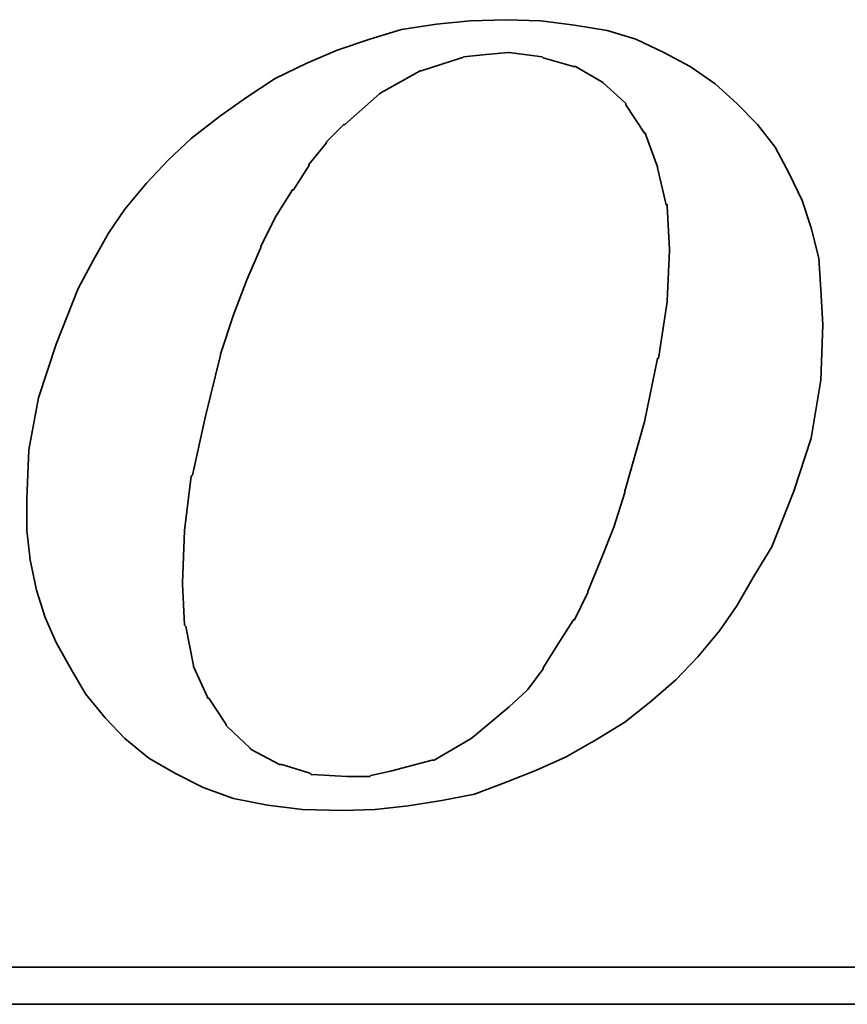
# Model space of a CAD drawing. Header units: inches. Extents: x 37 to 2454, y -1373 to 511.
# Tile 41 of 46: x 233.15 to 237.56, y 162.59 to 167.83. Entities that reach past the tile are written whole.
import ezdxf

# ---------------------------------------------------------------- set-up
doc = ezdxf.new("R2010")
doc.units = ezdxf.units.IN
doc.header["$LTSCALE"] = 0.5
doc.header["$MEASUREMENT"] = 0
doc.layers.add('DIM', color=4, linetype='Continuous')
doc.layers.add('layer 1', color=7, linetype='Continuous')

# ---------------------------------------------------------------- blocks, each defined once
blk = doc.blocks.new('TBI MOTION logo(完整正式版)')
at = {"layer": 'layer 1', "color": 22, "lineweight": 35}
for points, knots in [([(35.79625, -6.98375), (35.79625, -6.98375), (36.23125, -7.43875), (36.23125, -7.43875), (36.23125, -7.43875), (36.23125, -7.43875), (36.75625, -7.87125), (36.75625, -7.87125), (36.75625, -7.87125), (36.75625, -7.87125), (37.33125, -8.20375), (37.33125, -8.20375), (37.33125, -8.20375), (37.33125, -8.20375), (37.95625, -8.51875), (37.95625, -8.51875), (37.95625, -8.51875), (37.95625, -8.51875), (38.62625, -8.75875), (38.62625, -8.75875), (38.62625, -8.75875), (38.62625, -8.75875), (39.37125, -8.90375), (39.37125, -8.90375), (39.37125, -8.90375), (39.37125, -8.90375), (40.14125, -8.99875), (40.14125, -8.99875), (40.14125, -8.99875), (40.14125, -8.99875), (41.02625, -9.02375), (41.02625, -9.02375), (41.02625, -9.02375), (41.02625, -9.02375), (41.74625, -8.99875), (41.74625, -8.99875), (41.74625, -8.99875), (41.74625, -8.99875), (42.46625, -8.92375), (42.46625, -8.92375), (42.46625, -8.92375), (42.46625, -8.92375), (43.21125, -8.80625), (43.21125, -8.80625), (43.21125, -8.80625), (43.21125, -8.80625), (43.93125, -8.66375), (43.93125, -8.66375), (43.93125, -8.66375), (43.93125, -8.66375), (44.62625, -8.39875), (44.62625, -8.39875), (44.62625, -8.39875), (44.62625, -8.39875), (45.29625, -8.13375), (45.29625, -8.13375), (45.29625, -8.13375), (45.29625, -8.13375), (45.94625, -7.84375), (45.94625, -7.84375), (45.94625, -7.84375), (45.94625, -7.84375), (46.61625, -7.46375), (46.61625, -7.46375), (46.61625, -7.46375), (46.61625, -7.46375), (47.24125, -7.07875), (47.24125, -7.07875), (47.24125, -7.07875), (47.24125, -7.07875), (47.81625, -6.62375), (47.81625, -6.62375), (47.81625, -6.62375), (47.81625, -6.62375), (48.36875, -6.14375), (48.36875, -6.14375), (48.36875, -6.14375), (48.36875, -6.14375), (48.84625, -5.64125), (48.84625, -5.64125), (48.84625, -5.64125), (48.84625, -5.64125), (49.32625, -5.06375), (49.32625, -5.06375), (49.32625, -5.06375), (49.32625, -5.06375), (49.71125, -4.51374), (49.71125, -4.51374), (49.71125, -4.51374), (49.71125, -4.51374), (50.09625, -3.83874), (50.09625, -3.83874), (50.09625, -3.83874), (50.09625, -3.83874), (50.48125, -3.21374), (50.48125, -3.21374), (50.48125, -3.21374), (50.48125, -3.21374), (50.96125, -1.99125), (50.96125, -1.99125), (50.96125, -1.99125), (50.96125, -1.99125), (51.34375, -0.81875), (51.34375, -0.81875), (51.34375, -0.81875), (51.34375, -0.81875), (51.56125, 0.45624), (51.56125, 0.45624), (51.56125, 0.45624), (51.56125, 0.45624), (51.60625, 1.67624), (51.60625, 1.67624), (51.60625, 1.67624), (51.60625, 1.67624), (51.56125, 2.44625), (51.56125, 2.44625), (51.56125, 2.44625), (51.56125, 2.44625), (51.51125, 3.14125), (51.51125, 3.14125), (51.51125, 3.14125), (51.51125, 3.14125), (51.34375, 3.81125), (51.34375, 3.81125), (51.34375, 3.81125), (51.34375, 3.81125), (51.15125, 4.41125), (51.15125, 4.41125), (51.15125, 4.41125), (51.15125, 4.41125), (50.86125, 5.01125), (50.86125, 5.01125), (50.86125, 5.01125), (50.86125, 5.01125), (50.55125, 5.58875), (50.55125, 5.58875), (50.55125, 5.58875), (50.55125, 5.58875), (50.16625, 6.09125), (50.16625, 6.09125), (50.16625, 6.09125), (50.16625, 6.09125), (49.71125, 6.54875), (49.71125, 6.54875), (49.71125, 6.54875), (49.71125, 6.54875), (49.23125, 6.98125), (49.23125, 6.98125), (49.23125, 6.98125), (49.23125, 6.98125), (48.67875, 7.36625), (48.67875, 7.36625), (48.67875, 7.36625), (48.67875, 7.36625), (48.10375, 7.67625), (48.10375, 7.67625), (48.10375, 7.67625), (48.10375, 7.67625), (47.48125, 7.96375), (47.48125, 7.96375), (47.48125, 7.96375), (47.48125, 7.96375), (46.85625, 8.15625), (46.85625, 8.15625), (46.85625, 8.15625), (46.85625, 8.15625), (46.13625, 8.27624), (46.13625, 8.27624), (46.13625, 8.27624), (46.13625, 8.27624), (45.39125, 8.37125), (45.39125, 8.37125), (45.39125, 8.37125), (45.39125, 8.37125), (44.62625, 8.39624), (44.62625, 8.39624), (44.62625, 8.39624), (44.62625, 8.39624), (43.83625, 8.37125), (43.83625, 8.37125), (43.83625, 8.37125), (43.83625, 8.37125), (43.09125, 8.30125), (43.09125, 8.30125), (43.09125, 8.30125), (43.09125, 8.30125), (42.32125, 8.18125), (42.32125, 8.18125), (42.32125, 8.18125), (42.32125, 8.18125), (41.62875, 7.96375), (41.62875, 7.96375), (41.62875, 7.96375), (41.62875, 7.96375), (40.90625, 7.72625), (40.90625, 7.72625), (40.90625, 7.72625), (40.90625, 7.72625), (40.23624, 7.43625), (40.23624, 7.43625), (40.23624, 7.43625), (40.23624, 7.43625), (39.54124, 7.10125), (39.54124, 7.10125), (39.54124, 7.10125), (39.54124, 7.10125), (38.91625, 6.69125), (38.91625, 6.69125), (38.91625, 6.69125), (38.91625, 6.69125), (38.31625, 6.26125), (38.31625, 6.26125), (38.31625, 6.26125), (38.31625, 6.26125), (37.69125, 5.78125), (37.69125, 5.78125), (37.69125, 5.78125), (37.69125, 5.78125), (37.18625, 5.30125), (37.18625, 5.30125), (37.18625, 5.30125), (37.18625, 5.30125), (36.70625, 4.79624), (36.70625, 4.79624), (36.70625, 4.79624), (36.70625, 4.79624), (36.23125, 4.22125), (36.23125, 4.22125), (36.23125, 4.22125), (36.23125, 4.22125), (35.87124, 3.69375), (35.87124, 3.69375), (35.87124, 3.69375), (35.87124, 3.69375), (35.53125, 3.09125), (35.53125, 3.09125), (35.53125, 3.09125), (35.53125, 3.09125), (35.19875, 2.47125), (35.19875, 2.47125), (35.19875, 2.47125), (35.19875, 2.47125), (34.71625, 1.24625), (34.71625, 1.24625), (34.71625, 1.24625), (34.71625, 1.24625), (34.33125, 0.06874), (34.33125, 0.06874), (34.33125, 0.06874), (34.33125, 0.06874), (34.11625, -1.07875), (34.11625, -1.07875), (34.11625, -1.07875), (34.11625, -1.07875), (34.07125, -2.15875), (34.07125, -2.15875), (34.07125, -2.15875), (34.07125, -2.15875), (34.07125, -2.85375), (34.07125, -2.85375), (34.07125, -2.85375), (34.07125, -2.85375), (34.14125, -3.50375), (34.14125, -3.50375), (34.14125, -3.50375), (34.14125, -3.50375), (34.28625, -4.17375), (34.28625, -4.17375), (34.28625, -4.17375), (34.28625, -4.17375), (34.47625, -4.77624), (34.47625, -4.77624), (34.47625, -4.77624), (34.47625, -4.77624), (34.71625, -5.32625), (34.71625, -5.32625), (34.71625, -5.32625), (34.71625, -5.32625), (35.05375, -5.92875), (35.05375, -5.92875), (35.05375, -5.92875), (35.05375, -5.92875), (35.36375, -6.45375), (35.36375, -6.45375), (35.36375, -6.45375), (35.36375, -6.45375), (35.79625, -6.98375), (35.79625, -6.98375)], [0, 0, 0, 0, 0.01388889, 0.01388889, 0.01388889, 0.01388889, 0.02777778, 0.02777778, 0.02777778, 0.02777778, 0.04166667, 0.04166667, 0.04166667, 0.04166667, 0.05555556, 0.05555556, 0.05555556, 0.05555556, 0.06944444, 0.06944444, 0.06944444, 0.06944444, 0.08333333, 0.08333333, 0.08333333, 0.08333333, 0.09722222, 0.09722222, 0.09722222, 0.09722222, 0.11111111, 0.11111111, 0.11111111, 0.11111111, 0.125, 0.125, 0.125, 0.125, 0.13888889, 0.13888889, 0.13888889, 0.13888889, 0.15277778, 0.15277778, 0.15277778, 0.15277778, 0.16666667, 0.16666667, 0.16666667, 0.16666667, 0.18055556, 0.18055556, 0.18055556, 0.18055556, 0.19444444, 0.19444444, 0.19444444, 0.19444444, 0.20833333, 0.20833333, 0.20833333, 0.20833333, 0.22222222, 0.22222222, 0.22222222, 0.22222222, 0.23611111, 0.23611111, 0.23611111, 0.23611111, 0.25, 0.25, 0.25, 0.25, 0.26388889, 0.26388889, 0.26388889, 0.26388889, 0.27777778, 0.27777778, 0.27777778, 0.27777778, 0.29166667, 0.29166667, 0.29166667, 0.29166667, 0.30555556, 0.30555556, 0.30555556, 0.30555556, 0.31944444, 0.31944444, 0.31944444, 0.31944444, 0.33333333, 0.33333333, 0.33333333, 0.33333333, 0.34722222, 0.34722222, 0.34722222, 0.34722222, 0.36111111, 0.36111111, 0.36111111, 0.36111111, 0.375, 0.375, 0.375, 0.375, 0.38888889, 0.38888889, 0.38888889, 0.38888889, 0.40277778, 0.40277778, 0.40277778, 0.40277778, 0.41666667, 0.41666667, 0.41666667, 0.41666667, 0.43055556, 0.43055556, 0.43055556, 0.43055556, 0.44444444, 0.44444444, 0.44444444, 0.44444444, 0.45833333, 0.45833333, 0.45833333, 0.45833333, 0.47222222, 0.47222222, 0.47222222, 0.47222222, 0.48611111, 0.48611111, 0.48611111, 0.48611111, 0.5, 0.5, 0.5, 0.5, 0.51388889, 0.51388889, 0.51388889, 0.51388889, 0.52777778, 0.52777778, 0.52777778, 0.52777778, 0.54166667, 0.54166667, 0.54166667, 0.54166667, 0.55555556, 0.55555556, 0.55555556, 0.55555556, 0.56944444, 0.56944444, 0.56944444, 0.56944444, 0.58333333, 0.58333333, 0.58333333, 0.58333333, 0.59722222, 0.59722222, 0.59722222, 0.59722222, 0.61111111, 0.61111111, 0.61111111, 0.61111111, 0.625, 0.625, 0.625, 0.625, 0.63888889, 0.63888889, 0.63888889, 0.63888889, 0.65277778, 0.65277778, 0.65277778, 0.65277778, 0.66666667, 0.66666667, 0.66666667, 0.66666667, 0.68055556, 0.68055556, 0.68055556, 0.68055556, 0.69444444, 0.69444444, 0.69444444, 0.69444444, 0.70833333, 0.70833333, 0.70833333, 0.70833333, 0.72222222, 0.72222222, 0.72222222, 0.72222222, 0.73611111, 0.73611111, 0.73611111, 0.73611111, 0.75, 0.75, 0.75, 0.75, 0.76388889, 0.76388889, 0.76388889, 0.76388889, 0.77777778, 0.77777778, 0.77777778, 0.77777778, 0.79166667, 0.79166667, 0.79166667, 0.79166667, 0.80555556, 0.80555556, 0.80555556, 0.80555556, 0.81944444, 0.81944444, 0.81944444, 0.81944444, 0.83333333, 0.83333333, 0.83333333, 0.83333333, 0.84722222, 0.84722222, 0.84722222, 0.84722222, 0.86111111, 0.86111111, 0.86111111, 0.86111111, 0.875, 0.875, 0.875, 0.875, 0.88888889, 0.88888889, 0.88888889, 0.88888889, 0.90277778, 0.90277778, 0.90277778, 0.90277778, 0.91666667, 0.91666667, 0.91666667, 0.91666667, 0.93055556, 0.93055556, 0.93055556, 0.93055556, 0.94444444, 0.94444444, 0.94444444, 0.94444444, 0.95833333, 0.95833333, 0.95833333, 0.95833333, 0.97222222, 0.97222222, 0.97222222, 0.97222222, 0.98611111, 0.98611111, 0.98611111, 0.98611111, 1, 1, 1, 1]), ([(38.33875, 1.03124), (38.33875, 1.03124), (38.62625, 1.89625), (38.62625, 1.89625), (38.62625, 1.89625), (38.62625, 1.89625), (38.91625, 2.66375), (38.91625, 2.66375), (38.91625, 2.66375), (38.91625, 2.66375), (39.22625, 3.38125), (39.22625, 3.38125), (39.22625, 3.38125), (39.22625, 3.38125), (39.22625, 3.40624), (39.22625, 3.40624), (39.22625, 3.40624), (39.22625, 3.40624), (39.56124, 4.07624), (39.56124, 4.07624), (39.56124, 4.07624), (39.56124, 4.07624), (39.92125, 4.65125), (39.92125, 4.65125), (39.92125, 4.65125), (39.92125, 4.65125), (39.94625, 4.65125), (39.94625, 4.65125), (39.94625, 4.65125), (39.94625, 4.65125), (40.28125, 5.17875), (40.28125, 5.17875), (40.28125, 5.17875), (40.28125, 5.17875), (40.28125, 5.20375), (40.28125, 5.20375), (40.28125, 5.20375), (40.28125, 5.20375), (40.66875, 5.68625), (40.66875, 5.68625), (40.66875, 5.68625), (40.66875, 5.68625), (40.66875, 5.70625), (40.66875, 5.70625), (40.66875, 5.70625), (40.66875, 5.70625), (41.05124, 6.09125), (41.05124, 6.09125), (41.05124, 6.09125), (41.05124, 6.09125), (41.07625, 6.09125), (41.07625, 6.09125), (41.07625, 6.09125), (41.07625, 6.09125), (41.84125, 6.76625), (41.84125, 6.76625), (41.84125, 6.76625), (41.84125, 6.76625), (41.86625, 6.78625), (41.86625, 6.78625), (41.86625, 6.78625), (41.86625, 6.78625), (42.73125, 7.26624), (42.73125, 7.26624), (42.73125, 7.26624), (42.73125, 7.26624), (42.75625, 7.26624), (42.75625, 7.26624), (42.75625, 7.26624), (42.75625, 7.26624), (43.18625, 7.41125), (43.18625, 7.41125), (43.18625, 7.41125), (43.18625, 7.41125), (43.64125, 7.55625), (43.64125, 7.55625), (43.64125, 7.55625), (43.64125, 7.55625), (43.66625, 7.55625), (43.66625, 7.55625), (43.66625, 7.55625), (43.66625, 7.55625), (43.69125, 7.58124), (43.69125, 7.58124), (43.69125, 7.58124), (43.69125, 7.58124), (44.19125, 7.62625), (44.19125, 7.62625), (44.19125, 7.62625), (44.19125, 7.62625), (44.67125, 7.67625), (44.67125, 7.67625), (44.67125, 7.67625), (44.67125, 7.67625), (44.69625, 7.67625), (44.69625, 7.67625), (44.69625, 7.67625), (44.69625, 7.67625), (45.41875, 7.58124), (45.41875, 7.58124), (45.41875, 7.58124), (45.41875, 7.58124), (45.44125, 7.55625), (45.44125, 7.55625), (45.44125, 7.55625), (45.44125, 7.55625), (46.11125, 7.36625), (46.11125, 7.36625), (46.11125, 7.36625), (46.11125, 7.36625), (46.13625, 7.36625), (46.13625, 7.36625), (46.13625, 7.36625), (46.13625, 7.36625), (46.15875, 7.36625), (46.15875, 7.36625), (46.15875, 7.36625), (46.15875, 7.36625), (46.73625, 7.02624), (46.73625, 7.02624), (46.73625, 7.02624), (46.73625, 7.02624), (46.76125, 7.00624), (46.76125, 7.00624), (46.76125, 7.00624), (46.76125, 7.00624), (47.24125, 6.57124), (47.24125, 6.57124), (47.24125, 6.57124), (47.24125, 6.57124), (47.26625, 6.54875), (47.26625, 6.54875), (47.26625, 6.54875), (47.26625, 6.54875), (47.26625, 6.52375), (47.26625, 6.52375), (47.26625, 6.52375), (47.26625, 6.52375), (47.67375, 5.89875), (47.67375, 5.89875), (47.67375, 5.89875), (47.67375, 5.89875), (47.69625, 5.89875), (47.69625, 5.89875), (47.69625, 5.89875), (47.69625, 5.89875), (47.69625, 5.87625), (47.69625, 5.87625), (47.69625, 5.87625), (47.69625, 5.87625), (47.96125, 5.15625), (47.96125, 5.15625), (47.96125, 5.15625), (47.96125, 5.15625), (47.96125, 5.13125), (47.96125, 5.13125), (47.96125, 5.13125), (47.96125, 5.13125), (48.15125, 4.31875), (48.15125, 4.31875), (48.15125, 4.31875), (48.15125, 4.31875), (48.17625, 4.31875), (48.17625, 4.31875), (48.17625, 4.31875), (48.17625, 4.31875), (48.17625, 4.29125), (48.17625, 4.29125), (48.17625, 4.29125), (48.17625, 4.29125), (48.22625, 3.33125), (48.22625, 3.33125), (48.22625, 3.33125), (48.22625, 3.33125), (48.22625, 3.30875), (48.22625, 3.30875), (48.22625, 3.30875), (48.22625, 3.30875), (48.17625, 2.20624), (48.17625, 2.20624), (48.17625, 2.20624), (48.17625, 2.20624), (48.17625, 2.18124), (48.17625, 2.18124), (48.17625, 2.18124), (48.17625, 2.18124), (47.98375, 0.93624), (47.98375, 0.93624), (47.98375, 0.93624), (47.98375, 0.93624), (47.96125, 0.93624), (47.96125, 0.93624), (47.96125, 0.93624), (47.96125, 0.93624), (47.67375, -0.45874), (47.67375, -0.45874), (47.67375, -0.45874), (47.67375, -0.45874), (47.24125, -1.99125), (47.24125, -1.99125), (47.24125, -1.99125), (47.24125, -1.99125), (47.24125, -2.01874), (47.24125, -2.01874), (47.24125, -2.01874), (47.24125, -2.01874), (47.00125, -2.78375), (47.00125, -2.78375), (47.00125, -2.78375), (47.00125, -2.78375), (46.71125, -3.50375), (46.71125, -3.50375), (46.71125, -3.50375), (46.71125, -3.50375), (46.42625, -4.19875), (46.42625, -4.19875), (46.42625, -4.19875), (46.42625, -4.19875), (46.42625, -4.22375), (46.42625, -4.22375), (46.42625, -4.22375), (46.42625, -4.22375), (46.13625, -4.82374), (46.13625, -4.82374), (46.13625, -4.82374), (46.13625, -4.82374), (46.11125, -4.82374), (46.11125, -4.82374), (46.11125, -4.82374), (46.11125, -4.82374), (45.77625, -5.35125), (45.77625, -5.35125), (45.77625, -5.35125), (45.77625, -5.35125), (45.44125, -5.87875), (45.44125, -5.87875), (45.44125, -5.87875), (45.44125, -5.87875), (45.44125, -5.90375), (45.44125, -5.90375), (45.44125, -5.90375), (45.44125, -5.90375), (45.10625, -6.35875), (45.10625, -6.35875), (45.10625, -6.35875), (45.10625, -6.35875), (45.08125, -6.38375), (45.08125, -6.38375), (45.08125, -6.38375), (45.08125, -6.38375), (44.69625, -6.74375), (44.69625, -6.74375), (44.69625, -6.74375), (44.69625, -6.74375), (43.88375, -7.41625), (43.88375, -7.41625), (43.88375, -7.41625), (43.88375, -7.41625), (43.85625, -7.43875), (43.85625, -7.43875), (43.85625, -7.43875), (43.85625, -7.43875), (43.04125, -7.91875), (43.04125, -7.91875), (43.04125, -7.91875), (43.04125, -7.91875), (43.01625, -7.91875), (43.01625, -7.91875), (43.01625, -7.91875), (43.01625, -7.91875), (42.99625, -7.91875), (42.99625, -7.91875), (42.99625, -7.91875), (42.99625, -7.91875), (42.08125, -8.15875), (42.08125, -8.15875), (42.08125, -8.15875), (42.08125, -8.15875), (41.65125, -8.25625), (41.65125, -8.25625), (41.65125, -8.25625), (41.65125, -8.25625), (41.62875, -8.27875), (41.62875, -8.27875), (41.62875, -8.27875), (41.62875, -8.27875), (41.60125, -8.27875), (41.60125, -8.27875), (41.60125, -8.27875), (41.60125, -8.27875), (41.12125, -8.27875), (41.12125, -8.27875), (41.12125, -8.27875), (41.12125, -8.27875), (40.35624, -8.23125), (40.35624, -8.23125), (40.35624, -8.23125), (40.35624, -8.23125), (40.33125, -8.23125), (40.33125, -8.23125), (40.33125, -8.23125), (40.33125, -8.23125), (40.30625, -8.20375), (40.30625, -8.20375), (40.30625, -8.20375), (40.30625, -8.20375), (39.68375, -8.01375), (39.68375, -8.01375), (39.68375, -8.01375), (39.68375, -8.01375), (39.66124, -8.01375), (39.66124, -8.01375), (39.66124, -8.01375), (39.66124, -8.01375), (39.63625, -8.01375), (39.63625, -8.01375), (39.63625, -8.01375), (39.63625, -8.01375), (39.01125, -7.67875), (39.01125, -7.67875), (39.01125, -7.67875), (39.01125, -7.67875), (38.98875, -7.65375), (38.98875, -7.65375), (38.98875, -7.65375), (38.98875, -7.65375), (38.48625, -7.17375), (38.48625, -7.17375), (38.48625, -7.17375), (38.48625, -7.17375), (38.45875, -7.14875), (38.45875, -7.14875), (38.45875, -7.14875), (38.45875, -7.14875), (38.45875, -7.12875), (38.45875, -7.12875), (38.45875, -7.12875), (38.45875, -7.12875), (38.07625, -6.54875), (38.07625, -6.54875), (38.07625, -6.54875), (38.07625, -6.54875), (38.05125, -6.54875), (38.05125, -6.54875), (38.05125, -6.54875), (38.05125, -6.54875), (38.05125, -6.52875), (38.05125, -6.52875), (38.05125, -6.52875), (38.05125, -6.52875), (37.74125, -5.85375), (37.74125, -5.85375), (37.74125, -5.85375), (37.74125, -5.85375), (37.74125, -5.82875), (37.74125, -5.82875), (37.74125, -5.82875), (37.74125, -5.82875), (37.57375, -4.96875), (37.57375, -4.96875), (37.57375, -4.96875), (37.57375, -4.96875), (37.54625, -4.94375), (37.54625, -4.94375), (37.54625, -4.94375), (37.54625, -4.94375), (37.50125, -4.03375), (37.50125, -4.03375), (37.50125, -4.03375), (37.50125, -4.03375), (37.50125, -4.00875), (37.50125, -4.00875), (37.50125, -4.00875), (37.50125, -4.00875), (37.54625, -2.85375), (37.54625, -2.85375), (37.54625, -2.85375), (37.54625, -2.85375), (37.69125, -1.65875), (37.69125, -1.65875), (37.69125, -1.65875), (37.69125, -1.65875), (37.71624, -1.63375), (37.71624, -1.63375), (37.71624, -1.63375), (37.71624, -1.63375), (38.00375, -0.33875), (38.00375, -0.33875), (38.00375, -0.33875), (38.00375, -0.33875), (38.33875, 1.00624), (38.33875, 1.00624), (38.33875, 1.00624), (38.33875, 1.00624), (38.33875, 1.03124), (38.33875, 1.03124)], [0, 0, 0, 0, 0.01010101, 0.01010101, 0.01010101, 0.01010101, 0.02020202, 0.02020202, 0.02020202, 0.02020202, 0.03030303, 0.03030303, 0.03030303, 0.03030303, 0.04040404, 0.04040404, 0.04040404, 0.04040404, 0.05050505, 0.05050505, 0.05050505, 0.05050505, 0.06060606, 0.06060606, 0.06060606, 0.06060606, 0.07070707, 0.07070707, 0.07070707, 0.07070707, 0.08080808, 0.08080808, 0.08080808, 0.08080808, 0.09090909, 0.09090909, 0.09090909, 0.09090909, 0.1010101, 0.1010101, 0.1010101, 0.1010101, 0.11111111, 0.11111111, 0.11111111, 0.11111111, 0.12121212, 0.12121212, 0.12121212, 0.12121212, 0.13131313, 0.13131313, 0.13131313, 0.13131313, 0.14141414, 0.14141414, 0.14141414, 0.14141414, 0.15151515, 0.15151515, 0.15151515, 0.15151515, 0.16161616, 0.16161616, 0.16161616, 0.16161616, 0.17171717, 0.17171717, 0.17171717, 0.17171717, 0.18181818, 0.18181818, 0.18181818, 0.18181818, 0.19191919, 0.19191919, 0.19191919, 0.19191919, 0.2020202, 0.2020202, 0.2020202, 0.2020202, 0.21212121, 0.21212121, 0.21212121, 0.21212121, 0.22222222, 0.22222222, 0.22222222, 0.22222222, 0.23232323, 0.23232323, 0.23232323, 0.23232323, 0.24242424, 0.24242424, 0.24242424, 0.24242424, 0.25252525, 0.25252525, 0.25252525, 0.25252525, 0.26262626, 0.26262626, 0.26262626, 0.26262626, 0.27272727, 0.27272727, 0.27272727, 0.27272727, 0.28282828, 0.28282828, 0.28282828, 0.28282828, 0.29292929, 0.29292929, 0.29292929, 0.29292929, 0.3030303, 0.3030303, 0.3030303, 0.3030303, 0.31313131, 0.31313131, 0.31313131, 0.31313131, 0.32323232, 0.32323232, 0.32323232, 0.32323232, 0.33333333, 0.33333333, 0.33333333, 0.33333333, 0.34343434, 0.34343434, 0.34343434, 0.34343434, 0.35353535, 0.35353535, 0.35353535, 0.35353535, 0.36363636, 0.36363636, 0.36363636, 0.36363636, 0.37373737, 0.37373737, 0.37373737, 0.37373737, 0.38383838, 0.38383838, 0.38383838, 0.38383838, 0.39393939, 0.39393939, 0.39393939, 0.39393939, 0.4040404, 0.4040404, 0.4040404, 0.4040404, 0.41414141, 0.41414141, 0.41414141, 0.41414141, 0.42424242, 0.42424242, 0.42424242, 0.42424242, 0.43434343, 0.43434343, 0.43434343, 0.43434343, 0.44444444, 0.44444444, 0.44444444, 0.44444444, 0.45454545, 0.45454545, 0.45454545, 0.45454545, 0.46464646, 0.46464646, 0.46464646, 0.46464646, 0.47474747, 0.47474747, 0.47474747, 0.47474747, 0.48484848, 0.48484848, 0.48484848, 0.48484848, 0.49494949, 0.49494949, 0.49494949, 0.49494949, 0.50505051, 0.50505051, 0.50505051, 0.50505051, 0.51515152, 0.51515152, 0.51515152, 0.51515152, 0.52525253, 0.52525253, 0.52525253, 0.52525253, 0.53535354, 0.53535354, 0.53535354, 0.53535354, 0.54545455, 0.54545455, 0.54545455, 0.54545455, 0.55555556, 0.55555556, 0.55555556, 0.55555556, 0.56565657, 0.56565657, 0.56565657, 0.56565657, 0.57575758, 0.57575758, 0.57575758, 0.57575758, 0.58585859, 0.58585859, 0.58585859, 0.58585859, 0.5959596, 0.5959596, 0.5959596, 0.5959596, 0.60606061, 0.60606061, 0.60606061, 0.60606061, 0.61616162, 0.61616162, 0.61616162, 0.61616162, 0.62626263, 0.62626263, 0.62626263, 0.62626263, 0.63636364, 0.63636364, 0.63636364, 0.63636364, 0.64646465, 0.64646465, 0.64646465, 0.64646465, 0.65656566, 0.65656566, 0.65656566, 0.65656566, 0.66666667, 0.66666667, 0.66666667, 0.66666667, 0.67676768, 0.67676768, 0.67676768, 0.67676768, 0.68686869, 0.68686869, 0.68686869, 0.68686869, 0.6969697, 0.6969697, 0.6969697, 0.6969697, 0.70707071, 0.70707071, 0.70707071, 0.70707071, 0.71717172, 0.71717172, 0.71717172, 0.71717172, 0.72727273, 0.72727273, 0.72727273, 0.72727273, 0.73737374, 0.73737374, 0.73737374, 0.73737374, 0.74747475, 0.74747475, 0.74747475, 0.74747475, 0.75757576, 0.75757576, 0.75757576, 0.75757576, 0.76767677, 0.76767677, 0.76767677, 0.76767677, 0.77777778, 0.77777778, 0.77777778, 0.77777778, 0.78787879, 0.78787879, 0.78787879, 0.78787879, 0.7979798, 0.7979798, 0.7979798, 0.7979798, 0.80808081, 0.80808081, 0.80808081, 0.80808081, 0.81818182, 0.81818182, 0.81818182, 0.81818182, 0.82828283, 0.82828283, 0.82828283, 0.82828283, 0.83838384, 0.83838384, 0.83838384, 0.83838384, 0.84848485, 0.84848485, 0.84848485, 0.84848485, 0.85858586, 0.85858586, 0.85858586, 0.85858586, 0.86868687, 0.86868687, 0.86868687, 0.86868687, 0.87878788, 0.87878788, 0.87878788, 0.87878788, 0.88888889, 0.88888889, 0.88888889, 0.88888889, 0.8989899, 0.8989899, 0.8989899, 0.8989899, 0.90909091, 0.90909091, 0.90909091, 0.90909091, 0.91919192, 0.91919192, 0.91919192, 0.91919192, 0.92929293, 0.92929293, 0.92929293, 0.92929293, 0.93939394, 0.93939394, 0.93939394, 0.93939394, 0.94949495, 0.94949495, 0.94949495, 0.94949495, 0.95959596, 0.95959596, 0.95959596, 0.95959596, 0.96969697, 0.96969697, 0.96969697, 0.96969697, 0.97979798, 0.97979798, 0.97979798, 0.97979798, 0.98989899, 0.98989899, 0.98989899, 0.98989899, 1, 1, 1, 1]), ([(75.90875, -9.47875), (75.90875, -9.47875), (75.90875, -12.28625), (75.90875, -12.28625), (75.90875, -12.28625), (75.90875, -12.28625), (75.90875, -12.47875), (75.90875, -12.47875), (75.90875, -12.47875), (75.90875, -12.47875), (75.71625, -12.47875), (75.71625, -12.47875), (75.71625, -12.47875), (75.71625, -12.47875), (-88.32875, -12.47875), (-88.32875, -12.47875), (-88.32875, -12.47875), (-88.32875, -12.47875), (-88.32875, -13.29375), (-88.32875, -13.29375), (-88.32875, -13.29375), (-88.32875, -13.29375), (82.89125, -13.29375), (82.89125, -13.29375), (82.89125, -13.29375), (82.89125, -13.29375), (75.90875, -9.47875), (75.90875, -9.47875)], [0, 0, 0, 0, 0.14285714, 0.14285714, 0.14285714, 0.14285714, 0.28571429, 0.28571429, 0.28571429, 0.28571429, 0.42857143, 0.42857143, 0.42857143, 0.42857143, 0.57142857, 0.57142857, 0.57142857, 0.57142857, 0.71428571, 0.71428571, 0.71428571, 0.71428571, 0.85714286, 0.85714286, 0.85714286, 0.85714286, 1, 1, 1, 1])]:
    blk.add_open_spline(points, degree=3, knots=knots, dxfattribs=at)

msp = doc.modelspace()

# ---------------------------------------------------------------- block references
at = {"layer": 'DIM', "color": 7, "xscale": 0.2418647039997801, "yscale": 0.2418647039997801, "zscale": 0.2418647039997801}
msp.add_blockref('TBI MOTION logo(完整正式版)', (224.9515, 165.8036), dxfattribs=at)

doc.saveas('drawing.dxf')
